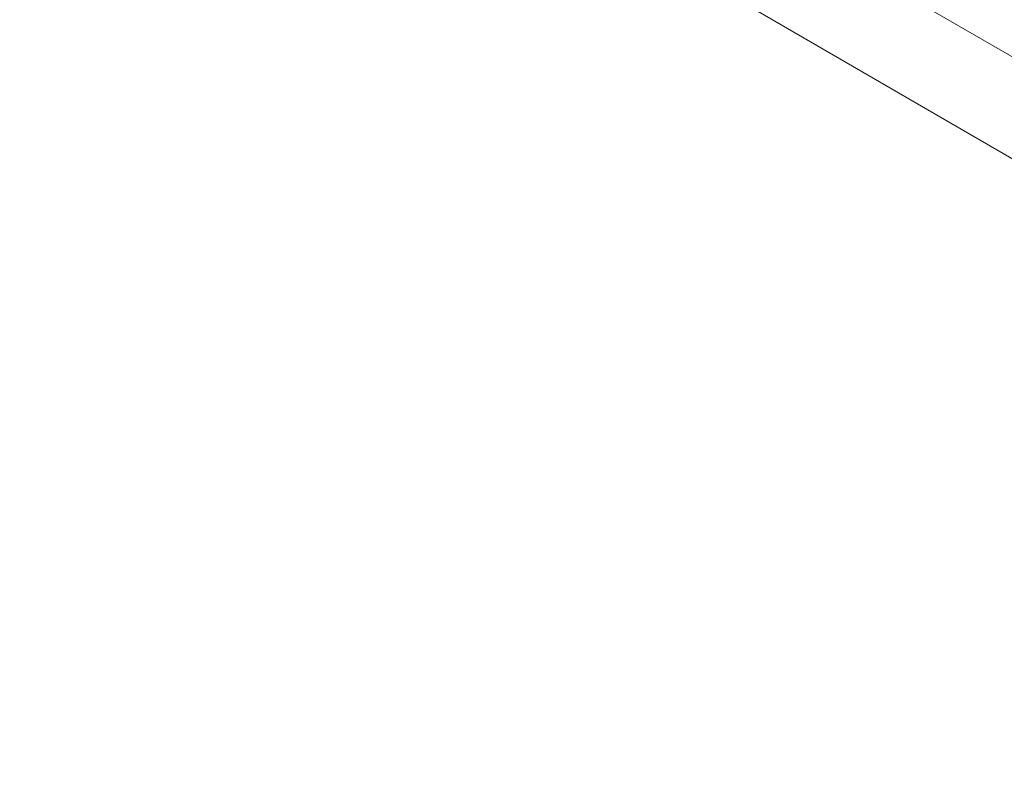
# Model space of a CAD drawing. Header units: millimetres. Extents: x -1131 to 37929, y -9154 to 9180.
# Tile 34 of 85: x 13911 to 14246, y 4099 to 4354. Entities that reach past the tile are written whole.
import ezdxf

# ---------------------------------------------------------------- set-up
doc = ezdxf.new("R2010")
doc.units = ezdxf.units.MM
doc.layers.add('GREYSCALE', color=9, linetype='Continuous', lineweight=0, true_color=0x808080)

# ---------------------------------------------------------------- blocks, each defined once
blk = doc.blocks.new('FLOOR PLAN')
at = {"layer": 'GREYSCALE'}
for p, q in [((14942.57, 13313.28), (14353.42, 13655.88)), ((14953.45, 13272.17), (14312.32, 13645))]:
    blk.add_line(p, q, dxfattribs=at)
for radius, start, end in [(7752.88, 141.708854, 166.516628), (7602.52, 141.773276, 166.244763)]:
    blk.add_arc((21130.68, 10361.07), radius, start, end, dxfattribs=at)
at = {"layer": 'GREYSCALE', "ltscale": 0.25}
for centre, radius, start, end in [((21162.38, 10254.78), 7836.99, 141.329977, 165.793479), ((21207.44, 10240.08), 7731.89, 141.956801, 165.483737)]:
    blk.add_arc(centre, radius, start, end, dxfattribs=at)

msp = doc.modelspace()

# ---------------------------------------------------------------- block references
at = {"layer": 'GREYSCALE'}
msp.add_blockref('FLOOR PLAN', (-381.03, -9153.54), dxfattribs=at)

doc.saveas('drawing.dxf')
